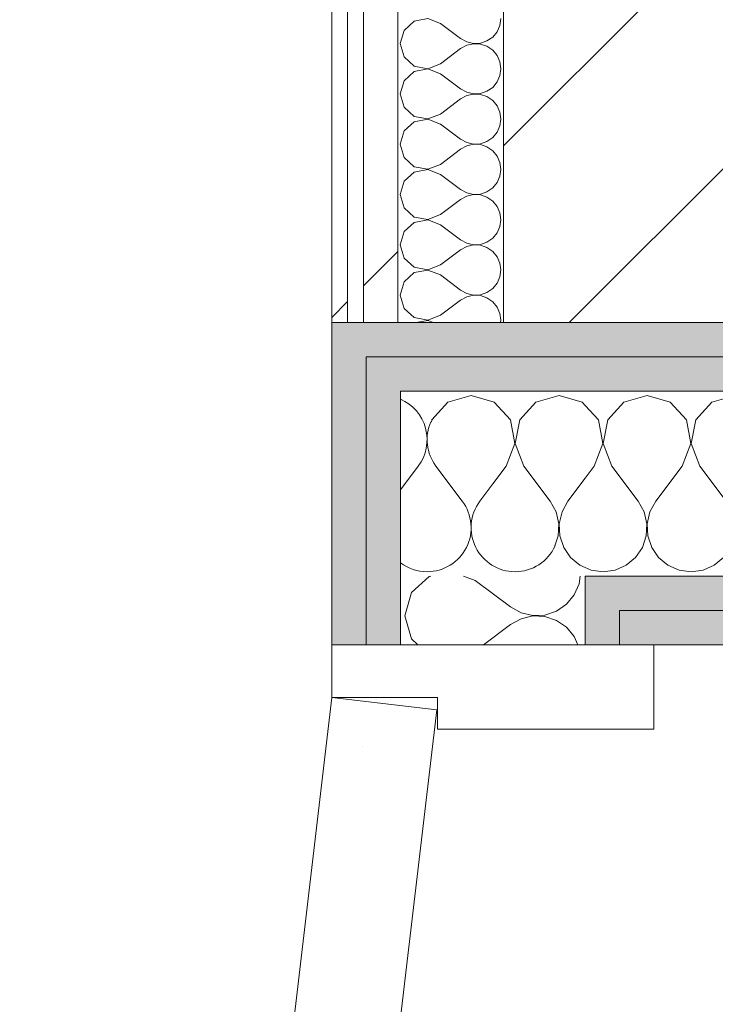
# Model space of a CAD drawing. Header units: millimetres. Extents: x -40968 to 11883, y -18816 to 4378.
# Tile 231 of 256: x 5646 to 5909, y -12697 to -12324. Entities that reach past the tile are written whole.
import ezdxf

# ---------------------------------------------------------------- set-up
doc = ezdxf.new("R2010")
doc.units = ezdxf.units.MM
doc.header["$MEASUREMENT"] = 0
doc.linetypes.add('Wipeout_Contour', pattern=[1000, 0, -1000])
for name, color, linetype in [('02_ACAB_Anotacio Portes', 7, 'Continuous'), ('10_ESTR_Pilars', 7, 'Continuous'), ('Nuevo_08_E_Envans secs', 7, 'Continuous'), ('Nuevo_Puertas Archicad', 7, 'Continuous')]:
    doc.layers.add(name, color=color, linetype=linetype)
for name, color, linetype, lineweight in [('02_ACAB_Anotacio Portes_Pluma_Nº__46', 5, 'Continuous', 5), ('10_ESTR_Pilars_Pluma_Nº__28', 7, 'Continuous', 20), ('10_ESTR_Pilars_Pluma_Nº__42', 8, 'Continuous', 25), ('Nuevo_08_E_Envans secs_Pluma_Nº__1', 7, 'Continuous', 5), ('Nuevo_08_E_Envans secs_Pluma_Nº__20', 1, 'Continuous', 5), ('Nuevo_Puertas Archicad_Pluma_Nº__1', 7, 'Continuous', 5), ('Nuevo_Puertas Archicad_Pluma_Nº__20', 1, 'Continuous', 5)]:
    doc.layers.add(name, color=color, linetype=linetype, lineweight=lineweight)
for name, color, linetype, lineweight, true_color in [('Nuevo_08_E_Envans secs_Pluma_Nº__102', 7, 'Continuous', 5, 0xcccccc), ('Nuevo_08_E_Envans secs_Pluma_Nº__171', 171, 'Continuous', 13, 0xaaaaff), ('Nuevo_08_E_Envans secs_Pluma_Nº__177', 7, 'Continuous', 15, 0xf7e046), ('Nuevo_Puertas Archicad_Pluma_Nº__3', 7, 'Continuous', 5, 0xa4a4a4)]:
    doc.layers.add(name, color=color, linetype=linetype, lineweight=lineweight, true_color=true_color)
doc.styles.add('Estilo_Generado_1', font='arial.ttf')
pattern_1 = [(45, (0, 0), (-183.848, 183.848), [195, -65]), (45, (7e-14, 183.85), (-183.8478, 183.8478), [195, -65])]

# ---------------------------------------------------------------- blocks, each defined once
blk = doc.blocks.new('*X150')
at = {"layer": 'Nuevo_08_E_Envans secs_Pluma_Nº__102', "color": 254, "linetype": 'Continuous', "lineweight": 5, "true_color": 0xcccccc}
for p, q in [((5795.11, -12324.81), (5791.27, -12328.33)), ((5800.22, -12323.85), (5795.11, -12324.81)), ((5805.08, -12325.71), (5800.22, -12323.85)), ((5805.08, -12325.71), (5812.7, -12331.43)), ((5826.52, -12328.82), (5827.58, -12326.41)), ((5827.58, -12326.41), (5827.94, -12323.81)), ((5791.27, -12328.33), (5789.84, -12333.33)), ((5824.84, -12330.84), (5826.52, -12328.82)), ((5789.84, -12333.33), (5791.27, -12338.34)), ((5812.7, -12331.43), (5815, -12332.7)), ((5815, -12333.97), (5812.7, -12335.24)), ((5815, -12332.7), (5817.56, -12333.29)), ((5817.56, -12333.37), (5815, -12333.97)), ((5817.56, -12333.29), (5820.18, -12333.17)), ((5820.18, -12333.5), (5817.56, -12333.37)), ((5820.18, -12333.17), (5822.67, -12332.33)), ((5822.67, -12334.34), (5820.18, -12333.5)), ((5822.67, -12332.33), (5824.84, -12330.84)), ((5805.08, -12340.95), (5812.7, -12335.24)), ((5824.84, -12335.83), (5822.67, -12334.34)), ((5826.52, -12337.85), (5824.84, -12335.83)), ((5791.27, -12338.34), (5795.11, -12341.85)), ((5800.22, -12342.82), (5805.08, -12340.95)), ((5827.58, -12340.25), (5826.52, -12337.85)), ((5827.94, -12342.86), (5827.58, -12340.25)), ((5795.11, -12343.86), (5791.27, -12347.37)), ((5795.11, -12341.85), (5800.22, -12342.82)), ((5800.22, -12342.9), (5795.11, -12343.86)), ((5805.08, -12344.76), (5800.22, -12342.9)), ((5805.08, -12344.76), (5812.7, -12350.48)), ((5827.58, -12345.46), (5827.94, -12342.86)), ((5791.27, -12347.37), (5789.84, -12352.38)), ((5824.84, -12349.89), (5826.52, -12347.86)), ((5826.52, -12347.86), (5827.58, -12345.46)), ((5789.84, -12352.38), (5791.27, -12357.39)), ((5812.7, -12350.48), (5815, -12351.75)), ((5815, -12351.75), (5817.56, -12352.34)), ((5817.56, -12352.42), (5815, -12353.01)), ((5817.56, -12352.34), (5820.18, -12352.22)), ((5820.18, -12352.55), (5817.56, -12352.42)), ((5820.18, -12352.22), (5822.67, -12351.38)), ((5822.67, -12353.39), (5820.18, -12352.55)), ((5822.67, -12351.38), (5824.84, -12349.89)), ((5805.08, -12360), (5812.7, -12354.29)), ((5815, -12353.01), (5812.7, -12354.29)), ((5824.84, -12354.87), (5822.67, -12353.39)), ((5826.52, -12356.9), (5824.84, -12354.87)), ((5791.27, -12357.39), (5795.11, -12360.9)), ((5800.22, -12361.87), (5805.08, -12360)), ((5827.58, -12359.3), (5826.52, -12356.9)), ((5827.94, -12361.9), (5827.58, -12359.3)), ((5795.11, -12362.91), (5791.27, -12366.42)), ((5795.11, -12360.9), (5800.22, -12361.87)), ((5800.22, -12361.94), (5795.11, -12362.91)), ((5805.08, -12363.81), (5800.22, -12361.94)), ((5805.08, -12363.81), (5812.7, -12369.52)), ((5827.58, -12364.51), (5827.94, -12361.9)), ((5791.27, -12366.42), (5789.84, -12371.43)), ((5824.84, -12368.94), (5826.52, -12366.91)), ((5826.52, -12366.91), (5827.58, -12364.51)), ((5812.7, -12369.52), (5815, -12370.8)), ((5815, -12370.8), (5817.56, -12371.39)), ((5817.56, -12371.39), (5820.18, -12371.26)), ((5820.18, -12371.26), (5822.67, -12370.42)), ((5822.67, -12370.42), (5824.84, -12368.94)), ((5789.84, -12371.43), (5791.27, -12376.44)), ((5805.08, -12379.05), (5812.7, -12373.33)), ((5815, -12372.06), (5812.7, -12373.33)), ((5817.56, -12371.47), (5815, -12372.06)), ((5820.18, -12371.59), (5817.56, -12371.47)), ((5822.67, -12372.43), (5820.18, -12371.59)), ((5824.84, -12373.92), (5822.67, -12372.43)), ((5826.52, -12375.95), (5824.84, -12373.92)), ((5791.27, -12376.44), (5795.11, -12379.95)), ((5827.58, -12378.35), (5826.52, -12375.95)), ((5827.94, -12380.95), (5827.58, -12378.35)), ((5795.11, -12381.96), (5791.27, -12385.47)), ((5795.11, -12379.95), (5800.22, -12380.91)), ((5800.22, -12380.99), (5795.11, -12381.96)), ((5800.22, -12380.91), (5805.08, -12379.05)), ((5805.08, -12382.86), (5800.22, -12380.99)), ((5827.58, -12383.55), (5827.94, -12380.95)), ((5791.27, -12385.47), (5789.84, -12390.48)), ((5805.08, -12382.86), (5812.7, -12388.57)), ((5824.84, -12387.98), (5826.52, -12385.96)), ((5826.52, -12385.96), (5827.58, -12383.55)), ((5812.7, -12388.57), (5815, -12389.84)), ((5815, -12389.84), (5817.56, -12390.44)), ((5820.18, -12390.31), (5822.67, -12389.47)), ((5822.67, -12389.47), (5824.84, -12387.98)), ((5789.84, -12390.48), (5791.27, -12395.48)), ((5805.08, -12398.1), (5812.7, -12392.38)), ((5815, -12391.11), (5812.7, -12392.38)), ((5817.56, -12390.51), (5815, -12391.11)), ((5817.56, -12390.44), (5820.18, -12390.31)), ((5820.18, -12390.64), (5817.56, -12390.51)), ((5822.67, -12391.48), (5820.18, -12390.64)), ((5824.84, -12392.97), (5822.67, -12391.48)), ((5826.52, -12394.99), (5824.84, -12392.97)), ((5791.27, -12395.48), (5795.11, -12398.99)), ((5827.58, -12397.4), (5826.52, -12394.99)), ((5827.94, -12400), (5827.58, -12397.4)), ((5795.11, -12401.01), (5791.27, -12404.52)), ((5795.11, -12398.99), (5800.22, -12399.96)), ((5800.22, -12400.04), (5795.11, -12401.01)), ((5800.22, -12399.96), (5805.08, -12398.1)), ((5805.08, -12401.9), (5800.22, -12400.04)), ((5827.58, -12402.6), (5827.94, -12400)), ((5791.27, -12404.52), (5789.84, -12409.52)), ((5805.08, -12401.9), (5812.7, -12407.62)), ((5826.52, -12405.01), (5827.58, -12402.6)), ((5812.7, -12407.62), (5815, -12408.89)), ((5820.18, -12409.36), (5822.67, -12408.52)), ((5822.67, -12408.52), (5824.84, -12407.03)), ((5824.84, -12407.03), (5826.52, -12405.01)), ((5789.84, -12409.52), (5791.27, -12414.53)), ((5805.08, -12417.14), (5812.7, -12411.43)), ((5815, -12410.16), (5812.7, -12411.43)), ((5815, -12408.89), (5817.56, -12409.49)), ((5817.56, -12409.56), (5815, -12410.16)), ((5817.56, -12409.49), (5820.18, -12409.36)), ((5820.18, -12409.69), (5817.56, -12409.56)), ((5822.67, -12410.53), (5820.18, -12409.69)), ((5824.84, -12412.02), (5822.67, -12410.53)), ((5826.52, -12414.04), (5824.84, -12412.02)), ((5791.27, -12414.53), (5795.11, -12418.04)), ((5827.58, -12416.45), (5826.52, -12414.04)), ((5795.11, -12418.04), (5800.22, -12419.01)), ((5800.22, -12419.09), (5795.11, -12420.05)), ((5800.22, -12419.01), (5805.08, -12417.14)), ((5805.08, -12420.95), (5800.22, -12419.09)), ((5827.94, -12419.05), (5827.58, -12416.45)), ((5827.58, -12421.65), (5827.94, -12419.05)), ((5791.27, -12423.56), (5789.84, -12428.57)), ((5795.11, -12420.05), (5791.27, -12423.56)), ((5805.08, -12420.95), (5812.7, -12426.67)), ((5826.52, -12424.05), (5827.58, -12421.65)), ((5812.7, -12426.67), (5815, -12427.94)), ((5822.67, -12427.57), (5824.84, -12426.08)), ((5824.84, -12426.08), (5826.52, -12424.05)), ((5789.84, -12428.57), (5791.27, -12433.58)), ((5805.08, -12436.19), (5812.7, -12430.48)), ((5815, -12429.2), (5812.7, -12430.48)), ((5815, -12427.94), (5817.56, -12428.53)), ((5817.56, -12428.61), (5815, -12429.2)), ((5817.56, -12428.53), (5820.18, -12428.41)), ((5820.18, -12428.74), (5817.56, -12428.61)), ((5820.18, -12428.41), (5822.67, -12427.57)), ((5822.67, -12429.58), (5820.18, -12428.74)), ((5824.84, -12431.06), (5822.67, -12429.58)), ((5791.27, -12433.58), (5795.11, -12437.09)), ((5826.52, -12433.09), (5824.84, -12431.06)), ((5827.58, -12435.49), (5826.52, -12433.09)), ((5795.11, -12437.09), (5800.22, -12438.06)), ((5800.22, -12438.13), (5795.77, -12438.98)), ((5800.22, -12438.06), (5805.08, -12436.19)), ((5802.41, -12438.98), (5800.22, -12438.13)), ((5827.94, -12438.1), (5827.58, -12435.49)), ((5827.82, -12438.98), (5827.94, -12438.1))]:
    blk.add_line(p, q, dxfattribs=at)
blk = doc.blocks.new('Muro_79_1', base_point=(5828.89, -11988.98))
at = {"color": 254, "linetype": 'Wipeout_Contour', "lineweight": 0, "ltscale": 54029.260435}
blk.add_wipeout([(5763.89, -11988.98), (5763.89, -12438.98), (5769.89, -12438.98), (5769.89, -11988.98)], dxfattribs=at).dxf.layer = 'Nuevo_08_E_Envans secs'
at = {"color": 254, "linetype": 'Wipeout_Contour', "lineweight": 0, "ltscale": 54055.770395}
blk.add_wipeout([(5775.89, -11988.98), (5775.89, -12438.98), (5788.89, -12438.98), (5788.89, -11988.98)], dxfattribs=at).dxf.layer = 'Nuevo_08_E_Envans secs'
at = {"layer": 'Nuevo_08_E_Envans secs_Pluma_Nº__171', "linetype": 'Continuous', "lineweight": 13, "true_color": 0xaaaaff}
h = blk.add_hatch(dxfattribs=at)
h.set_pattern_fill('Panellat_HPL_0001', color=161, style=0, pattern_type=2)
h.set_pattern_definition(pattern_1)
h.paths.add_polyline_path([(5763.89, -11988.98), (5763.89, -12438.98), (5769.89, -12438.98), (5769.89, -11988.98)])
at = {"layer": 'Nuevo_08_E_Envans secs_Pluma_Nº__177', "linetype": 'Continuous', "lineweight": 15, "true_color": 0xf7e046}
h = blk.add_hatch(dxfattribs=at)
h.set_pattern_fill('Panellat_HPL_0001', color=53, style=0, pattern_type=2)
h.set_pattern_definition(pattern_1)
h.paths.add_polyline_path([(5775.89, -11988.98), (5775.89, -12438.98), (5788.89, -12438.98), (5788.89, -11988.98)])
at = {"layer": 'Nuevo_08_E_Envans secs_Pluma_Nº__1', "color": 7, "linetype": 'Continuous', "lineweight": 5}
for p, q in [((5769.89, -11988.98), (5769.89, -12438.98)), ((5775.89, -11988.98), (5775.89, -12438.98)), ((5788.89, -11988.98), (5788.89, -12438.98))]:
    blk.add_line(p, q, dxfattribs=at)
at = {"layer": 'Nuevo_08_E_Envans secs_Pluma_Nº__1', "color": 7, "linetype": 'Continuous', "lineweight": 5, "flags": 128}
for points in [[(5763.89, -11988.98), (5763.89, -12438.98)], [(5763.89, -12438.98), (5769.89, -12438.98)], [(5769.89, -12438.98), (5775.89, -12438.98)], [(5775.89, -12438.98), (5788.89, -12438.98)], [(5788.89, -12438.98), (5828.89, -12438.98)]]:
    blk.add_lwpolyline(points, dxfattribs=at)
at = {"layer": 'Nuevo_08_E_Envans secs', "color": 7, "lineweight": 20}
blk.add_blockref('*X150', (0, 0), dxfattribs=at)
blk = doc.blocks.new('*X513')
at = {"layer": 'Nuevo_08_E_Envans secs_Pluma_Nº__102', "color": 254, "linetype": 'Continuous', "lineweight": 5, "true_color": 0xcccccc}
for p, q in [((5796.67, -12493.31), (5789.89, -12502.34)), ((5803.33, -12493.31), (5813.33, -12506.64)), ((5824.95, -12500.04), (5820, -12506.64))]:
    blk.add_line(p, q, dxfattribs=at)
for centre, start, end in [((5783.33, -12483.31), 323.1301, 66.8301), ((5816.67, -12483.31), 155.9883, 216.8699), ((5800, -12516.64), 270, 36.8699), ((5833.33, -12516.64), 143.1301, 270), ((5833.33, -12516.64), 270, 335.4218), ((5800, -12516.64), 232.6602, 270)]:
    blk.add_arc(centre, 16.67, start, end, dxfattribs=at)
blk = doc.blocks.new('*X515')
at = {"layer": 'Nuevo_08_E_Envans secs_Pluma_Nº__102', "color": 254, "linetype": 'Continuous', "lineweight": 5, "true_color": 0xcccccc}
for p, q in [((5883.33, -12466.64), (5874.57, -12469.13)), ((5892.1, -12469.13), (5883.33, -12466.64)), ((5916.67, -12466.64), (5907.9, -12469.13)), ((5864.91, -12475.86), (5859.89, -12470.37)), ((5874.57, -12469.13), (5868.43, -12475.86)), ((5898.24, -12475.86), (5892.1, -12469.13)), ((5907.9, -12469.13), (5901.76, -12475.86)), ((5866.6, -12484.81), (5864.91, -12475.86)), ((5868.43, -12475.86), (5866.73, -12484.81)), ((5899.93, -12484.81), (5898.24, -12475.86)), ((5901.76, -12475.86), (5900.07, -12484.81)), ((5863.33, -12493.31), (5866.6, -12484.81)), ((5866.73, -12484.81), (5870, -12493.31)), ((5896.67, -12493.31), (5899.93, -12484.81)), ((5900.07, -12484.81), (5903.33, -12493.31)), ((5863.33, -12493.31), (5859.89, -12497.9)), ((5870, -12493.31), (5880, -12506.64)), ((5896.67, -12493.31), (5886.67, -12506.64)), ((5903.33, -12493.31), (5913.33, -12506.64)), ((5882.23, -12510.67), (5880, -12506.64)), ((5886.67, -12506.64), (5884.44, -12510.67)), ((5883.27, -12515.15), (5882.23, -12510.67)), ((5884.44, -12510.67), (5883.4, -12515.15)), ((5883.04, -12519.74), (5883.27, -12515.15)), ((5883.4, -12515.15), (5883.62, -12519.74)), ((5881.57, -12524.1), (5883.04, -12519.74)), ((5883.62, -12519.74), (5885.09, -12524.1)), ((5878.97, -12527.89), (5881.57, -12524.1)), ((5885.09, -12524.1), (5887.7, -12527.89)), ((5875.43, -12530.82), (5878.97, -12527.89)), ((5887.7, -12527.89), (5891.24, -12530.82)), ((5908.76, -12530.82), (5912.3, -12527.89)), ((5859.89, -12531.7), (5862.11, -12532.67)), ((5871.22, -12532.67), (5875.43, -12530.82)), ((5891.24, -12530.82), (5895.45, -12532.67)), ((5904.55, -12532.67), (5908.76, -12530.82)), ((5862.11, -12532.67), (5866.67, -12533.31)), ((5866.67, -12533.31), (5871.22, -12532.67)), ((5895.45, -12532.67), (5900, -12533.31)), ((5900, -12533.31), (5904.55, -12532.67))]:
    blk.add_line(p, q, dxfattribs=at)
blk = doc.blocks.new('*X516')
at = {"layer": 'Nuevo_08_E_Envans secs_Pluma_Nº__102', "color": 254, "linetype": 'Continuous', "lineweight": 5, "true_color": 0xcccccc}
for p, q in [((5816.67, -12466.64), (5807.9, -12469.13)), ((5825.43, -12469.13), (5816.67, -12466.64)), ((5850, -12466.64), (5841.24, -12469.13)), ((5858.76, -12469.13), (5850, -12466.64)), ((5807.9, -12469.13), (5801.76, -12475.86)), ((5831.57, -12475.86), (5825.43, -12469.13)), ((5841.24, -12469.13), (5835.09, -12475.86)), ((5859.89, -12470.37), (5858.76, -12469.13)), ((5801.76, -12475.86), (5801.6, -12476.69)), ((5833.27, -12484.81), (5831.57, -12475.86)), ((5835.09, -12475.86), (5833.4, -12484.81)), ((5830, -12493.31), (5833.27, -12484.81)), ((5833.4, -12484.81), (5836.67, -12493.31)), ((5830, -12493.31), (5824.95, -12500.04)), ((5836.67, -12493.31), (5846.67, -12506.64)), ((5859.89, -12497.9), (5853.33, -12506.64)), ((5848.89, -12510.67), (5846.67, -12506.64)), ((5853.33, -12506.64), (5851.11, -12510.67)), ((5849.93, -12515.15), (5848.89, -12510.67)), ((5851.11, -12510.67), (5850.07, -12515.15)), ((5849.71, -12519.74), (5849.93, -12515.15)), ((5850.07, -12515.15), (5850.29, -12519.74)), ((5848.43, -12523.52), (5849.71, -12519.74)), ((5850.29, -12519.74), (5851.76, -12524.1)), ((5851.76, -12524.1), (5854.36, -12527.89)), ((5854.36, -12527.89), (5857.9, -12530.82)), ((5857.9, -12530.82), (5859.89, -12531.7))]:
    blk.add_line(p, q, dxfattribs=at)
blk = doc.blocks.new('Muro_162_1', base_point=(6422.11, -12560.98))
at = {"layer": 'Nuevo_08_E_Envans secs_Pluma_Nº__20', "linetype": 'Continuous', "lineweight": 5}
for points in [[(5776.89, -12451.98), (5763.89, -12438.98), (5763.89, -12451.98)], [(5776.89, -12438.98), (5763.89, -12438.98), (5776.89, -12451.98)], [(5776.89, -12451.98), (6422.11, -12451.98), (6422.11, -12438.98), (5776.89, -12438.98)], [(5789.89, -12464.98), (5776.89, -12451.98), (5776.89, -12464.98)], [(5789.89, -12451.98), (5776.89, -12451.98), (5789.89, -12464.98)], [(5789.89, -12464.98), (6422.11, -12464.98), (6422.11, -12451.98), (5789.89, -12451.98)], [(5872.89, -12547.98), (5859.89, -12534.98), (5859.89, -12547.98)], [(5872.89, -12534.98), (5859.89, -12534.98), (5872.89, -12547.98)], [(5872.89, -12547.98), (6422.11, -12547.98), (6422.11, -12534.98), (5872.89, -12534.98)], [(5885.89, -12560.98), (5872.89, -12547.98), (5872.89, -12560.98)], [(5885.89, -12547.98), (5872.89, -12547.98), (5885.89, -12560.98)], [(5885.89, -12560.98), (6422.11, -12560.98), (6422.11, -12547.98), (5885.89, -12547.98)]]:
    blk.add_hatch(color=1, dxfattribs=at).paths.add_polyline_path(points)
at = {"layer": 'Nuevo_08_E_Envans secs_Pluma_Nº__1', "color": 7, "linetype": 'Continuous', "lineweight": 5}
for p, q in [((5789.89, -12451.98), (5776.89, -12451.98)), ((6422.11, -12451.98), (5789.89, -12451.98)), ((5789.89, -12464.98), (5789.89, -12534.98)), ((5859.89, -12464.98), (5789.89, -12464.98)), ((6422.11, -12464.98), (5859.89, -12464.98)), ((5859.89, -12534.98), (5859.89, -12547.98)), ((5872.89, -12534.98), (5859.89, -12534.98)), ((6422.11, -12534.98), (5872.89, -12534.98)), ((5885.89, -12547.98), (5872.89, -12547.98)), ((6422.11, -12547.98), (5885.89, -12547.98))]:
    blk.add_line(p, q, dxfattribs=at)
at = {"layer": 'Nuevo_08_E_Envans secs_Pluma_Nº__1', "color": 7, "linetype": 'Continuous', "lineweight": 5, "flags": 128}
for points in [[(5828.89, -12438.98), (5763.89, -12438.98)], [(5885.89, -12560.98), (6422.11, -12560.98)]]:
    blk.add_lwpolyline(points, dxfattribs=at)
at = {"layer": 'Nuevo_08_E_Envans secs_Pluma_Nº__20', "color": 1, "linetype": 'Continuous', "lineweight": 5, "flags": 128}
blk.add_lwpolyline([(5763.89, -12438.98), (5763.89, -12451.98)], dxfattribs=at)
at = {"layer": 'Nuevo_08_E_Envans secs', "color": 7, "lineweight": 20}
for name in ['*X513', '*X516', '*X515']:
    blk.add_blockref(name, (0, 0), dxfattribs=at)
blk = doc.blocks.new('*X521')
at = {"layer": 'Nuevo_08_E_Envans secs_Pluma_Nº__102', "color": 254, "linetype": 'Continuous', "lineweight": 5, "true_color": 0xcccccc}
for p, q in [((5800.77, -12535.09), (5794.05, -12541.24)), ((5801.39, -12534.98), (5800.77, -12535.09)), ((5818.22, -12536.67), (5813.82, -12534.98)), ((5857.59, -12537.89), (5858, -12534.98)), ((5818.22, -12536.67), (5831.56, -12546.67)), ((5855.74, -12542.1), (5857.59, -12537.89)), ((5794.05, -12541.24), (5791.56, -12550)), ((5852.8, -12545.64), (5855.74, -12542.1)), ((5849.01, -12548.24), (5852.8, -12545.64)), ((5791.56, -12550), (5794.05, -12558.76)), ((5831.56, -12546.67), (5835.58, -12548.89)), ((5835.58, -12548.89), (5840.06, -12549.93)), ((5840.06, -12550.07), (5835.58, -12551.11)), ((5840.06, -12549.93), (5844.65, -12549.71)), ((5844.65, -12550.29), (5840.06, -12550.07)), ((5844.65, -12549.71), (5849.01, -12548.24)), ((5849.01, -12551.76), (5844.65, -12550.29)), ((5821.37, -12560.98), (5831.56, -12553.33)), ((5835.58, -12551.11), (5831.56, -12553.33)), ((5852.8, -12554.36), (5849.01, -12551.76)), ((5855.74, -12557.9), (5852.8, -12554.36)), ((5794.05, -12558.76), (5796.47, -12560.98)), ((5857.09, -12560.98), (5855.74, -12557.9))]:
    blk.add_line(p, q, dxfattribs=at)
blk = doc.blocks.new('Puerta Metal 27_2')
at = {"layer": 'Nuevo_Puertas Archicad', "linetype": 'Continuous', "lineweight": 0, "true_color": 0xffffff}
h = blk.add_hatch(dxfattribs=at)
h.set_pattern_fill('Hormigón_en_Masa_0001', style=0, pattern_type=2)
h.set_pattern_definition([(0, (0, 0), (0, 779.4), [48.75, -401.25]), (0, (225, 389.7), (0, 779.4), [48.75, -401.25]), (60, (0, 0), (-675, 389.7), [48.75, -401.25]), (60, (450, 0), (-675, 389.7), [48.75, -401.25]), (120, (48.75, 0), (675, 389.7), [48.75, -401.25]), (120, (498.75, 0), (675, 389.7), [48.75, -401.25]), (0, (0, 75), (0, 150), [0, -150, 0, -225]), (45, (75, 75), (-106.066, 106.066), [0, -112.5, 0, -187.5])])
h.paths.add_polyline_path([(-276.15, 65.52), (-280.83, 25.79), (275.32, -39.73), (280, 0)])
at = {"layer": 'Nuevo_Puertas Archicad_Pluma_Nº__1', "color": 7, "linetype": 'Continuous', "lineweight": 5}
for p, q in [((300, 0), (280, 0)), ((280, 0), (280, -40)), ((300, -122), (300, 0)), ((300, -96), (300, -26)), ((300, -96), (300, -26)), ((280, -40), (268, -40)), ((268, -40), (268, -122)), ((268, -122), (300, -122))]:
    blk.add_line(p, q, dxfattribs=at)
at = {"layer": 'Nuevo_Puertas Archicad_Pluma_Nº__20', "color": 1, "linetype": 'Continuous', "lineweight": 5}
for p, q in [((300, -13), (300, 0)), ((300, -13), (300, 0)), ((300, -26), (300, -13)), ((300, -26), (300, -13)), ((300, -109), (300, -96)), ((300, -109), (300, -96)), ((300, -122), (300, -109)), ((300, -122), (300, -109))]:
    blk.add_line(p, q, dxfattribs=at)
at = {"layer": 'Nuevo_Puertas Archicad_Pluma_Nº__3', "color": 253, "linetype": 'Continuous', "lineweight": 5, "true_color": 0xa4a4a4}
for p, q in [((-276.15, 65.52), (280, 0)), ((275.32, -39.73), (-280.83, 25.79)), ((280, 0), (275.32, -39.73))]:
    blk.add_line(p, q, dxfattribs=at)
blk = doc.blocks.new('Muro_163_1', base_point=(5763.89, -12560.98))
at = {"layer": 'Nuevo_08_E_Envans secs_Pluma_Nº__20', "linetype": 'Continuous', "lineweight": 5}
for points in [[(5776.89, -12451.98), (5763.89, -12451.98), (5763.89, -12560.98), (5776.89, -12560.98)], [(5776.89, -12464.98), (5776.89, -12560.98), (5789.89, -12560.98), (5789.89, -12464.98)], [(5859.89, -12547.98), (5859.89, -12560.98), (5872.89, -12560.98), (5872.89, -12547.98)]]:
    blk.add_hatch(color=1, dxfattribs=at).paths.add_polyline_path(points)
at = {"layer": 'Nuevo_08_E_Envans secs_Pluma_Nº__1', "color": 7, "linetype": 'Continuous', "lineweight": 5}
for p, q in [((5776.89, -12451.98), (5776.89, -12464.98)), ((5776.89, -12464.98), (5776.89, -12560.98)), ((5789.89, -12464.98), (5789.89, -12534.98)), ((5789.89, -12534.98), (5789.89, -12560.98)), ((5859.89, -12534.98), (5859.89, -12547.98)), ((5859.89, -12547.98), (5859.89, -12560.98)), ((5872.89, -12547.98), (5872.89, -12560.98)), ((5859.89, -12560.98), (5789.89, -12560.98))]:
    blk.add_line(p, q, dxfattribs=at)
at = {"layer": 'Nuevo_08_E_Envans secs_Pluma_Nº__1', "color": 7, "linetype": 'Continuous', "lineweight": 5, "flags": 128}
blk.add_lwpolyline([(5763.89, -12451.98), (5763.89, -12560.98)], dxfattribs=at)
at = {"layer": 'Nuevo_08_E_Envans secs_Pluma_Nº__20', "color": 1, "linetype": 'Continuous', "lineweight": 5}
for p, q in [((5776.89, -12560.98), (5763.89, -12560.98)), ((5789.89, -12560.98), (5776.89, -12560.98)), ((5872.89, -12560.98), (5859.89, -12560.98)), ((5885.89, -12560.98), (5872.89, -12560.98))]:
    blk.add_line(p, q, dxfattribs=at)
at = {"layer": 'Nuevo_08_E_Envans secs', "color": 7, "lineweight": 20}
blk.add_blockref('*X521', (0, 0), dxfattribs=at)
at = {"layer": 'Nuevo_Puertas Archicad', "color": 253, "linetype": 'Continuous', "lineweight": 5, "true_color": 0xa4a4a6, "zscale": 1000, "rotation": 90}
blk.add_blockref('Puerta Metal 27_2', (5763.89, -12860.98), dxfattribs=at)
blk = doc.blocks.new('Pilar_11_1', base_point=(6003.89, -12213.98))
at = {"color": 254, "linetype": 'Wipeout_Contour', "lineweight": 0, "ltscale": 54444.480157}
blk.add_wipeout([(5828.89, -12438.98), (6178.89, -12438.98), (6178.89, -11988.98), (5828.89, -11988.98)], dxfattribs=at).dxf.layer = '10_ESTR_Pilars'
at = {"layer": '10_ESTR_Pilars_Pluma_Nº__42', "linetype": 'Continuous', "lineweight": 25}
h = blk.add_hatch(dxfattribs=at)
h.set_pattern_fill('00_GCT_trama_45º_e1_400__05', color=8, style=0, pattern_type=2)
h.set_pattern_definition([(45, (0, 0), (-45.96194, 45.96194), [])])
h.paths.add_polyline_path([(5828.89, -12438.98), (6178.89, -12438.98), (6178.89, -11988.98), (5828.89, -11988.98)])
at = {"layer": '10_ESTR_Pilars_Pluma_Nº__28', "color": 7, "linetype": 'Continuous', "lineweight": 20, "flags": 128}
blk.add_lwpolyline([(5828.89, -12438.98), (6178.89, -12438.98), (6178.89, -11988.98), (5828.89, -11988.98)], close=True, dxfattribs=at)
blk = doc.blocks.new('Etiqueta_17_1', base_point=(4264.22, -13257.82))
at = {"layer": '02_ACAB_Anotacio Portes_Pluma_Nº__46', "color": 5, "lineweight": 5, "insert": (3596.54, -13257.82), "char_height": 300, "attachment_point": 2, "rotation": 90, "style": 'Estilo_Generado_1'}
blk.add_mtext('\\A1;{\\pqc;\\pt0,46000;\\fArial|b0|i0|c0|p0;\\W1.000000;P- Transfer\\fArial|b0|i0|c0|p0;\\W1.000000;\\A1{\\H.66x;\\S^  ;}\\fArial|b0|i0|c0|p0;\\W1.000000;\\fArial|b0|i0|c0|p0;\\W1.000000;\\A1{\\H.66x;\\S^  ;}\\fArial|b0|i0|c0|p0;\\W1.000000; \\fArial|b0|i0|c0|p0;\\W1.000000;\\fArial|b0|i0|c0|p0;\\W1.000000;\\fArial|b0|i0|c0|p0;\\W1.000000;\\fArial|b0|i0|c0|p0;\\W1.000000;\\fArial|b0|i0|c0|p0;\\W1.000000;\\fArial|b0|i0|c0|p0;\\W1.000000;\\fArial|b0|i0|c0|p0;\\W1.000000;\\fArial|b0|i0|c0|p0;\\W1.000000;\\fArial|b0|i0|c0|p0;\\W1.000000;\\fArial|b0|i0|c0|p0;\\W1.000000;\\fArial|b0|i0|c0|p0;\\W1.000000;\\fArial|b0|i0|c0|p0;\\W1.000000;\\fArial|b0|i0|c0|p0;\\W1.000000;\\fArial|b0|i0|c0|p0;\\W1.000000;\\fArial|b0|i0|c0|p0;\\W1.000000;\\fArial|b0|i0|c0|p0;\\W1.000000;\\fArial|b0|i0|c0|p0;\\W1.000000;\\fArial|b0|i0|c0|p0;\\W1.000000;\\fArial|b0|i0|c0|p0;\\W1.000000;\\fArial|b0|i0|c0|p0;\\W1.000000;\\fArial|b0|i0|c0|p0;\\W1.000000;\\fArial|b0|i0|c0|p0;\\W1.000000;\\fArial|b0|i0|c0|p0;\\W1.000000;\\fArial|b0|i0|c0|p0;\\W1.000000;\\fArial|b0|i0|c0|p0;\\W1.000000;\\fArial|b0|i0|c0|p0;\\W1.000000;\\fArial|b0|i0|c0|p0;\\W1.000000;\\fArial|b0|i0|c0|p0;\\W1.000000;\\fArial|b0|i0|c0|p0;\\W1.000000;\\fArial|b0|i0|c0|p0;\\W1.000000;\\fArial|b0|i0|c0|p0;\\W1.000000;\\fArial|b0|i0|c0|p0;\\W1.000000;\\fArial|b0|i0|c0|p0;\\W1.000000;\\fArial|b0|i0|c0|p0;\\W1.000000;\\fArial|b0|i0|c0|p0;\\W1.000000;\\fArial|b0|i0|c0|p0;\\W1.000000;\\fArial|b0|i0|c0|p0;\\W1.000000;\\fArial|b0|i0|c0|p0;\\W1.000000;\\fArial|b0|i0|c0|p0;\\W1.000000;\\fArial|b0|i0|c0|p0;\\W1.000000;\\fArial|b0|i0|c0|p0;\\W1.000000;\\fArial|b0|i0|c0|p0;\\W1.000000;\\fArial|b0|i0|c0|p0;\\W1.000000;}', dxfattribs=at)
blk = doc.blocks.new('Etiqueta_26_1', base_point=(4637.35, -12835.88))
at = {"layer": '02_ACAB_Anotacio Portes_Pluma_Nº__46', "color": 5, "lineweight": 5, "insert": (4975.49, -12835.88), "char_height": 300, "attachment_point": 2, "rotation": 90, "style": 'Estilo_Generado_1'}
blk.add_mtext('\\A1;{\\pqc;\\pt0,46000;\\fArial|b0|i0|c0|p0;\\W1.000000;PF-1\\fArial|b0|i0|c0|p0;\\W1.000000;\\A1{\\H.66x;\\S^  ;}\\fArial|b0|i0|c0|p0;\\W1.000000;\\fArial|b0|i0|c0|p0;\\W1.000000;\\A1{\\H.66x;\\S^  ;}\\fArial|b0|i0|c0|p0;\\W1.000000; \\fArial|b0|i0|c0|p0;\\W1.000000;\\fArial|b0|i0|c0|p0;\\W1.000000;\\fArial|b0|i0|c0|p0;\\W1.000000;\\fArial|b0|i0|c0|p0;\\W1.000000;\\fArial|b0|i0|c0|p0;\\W1.000000;\\fArial|b0|i0|c0|p0;\\W1.000000;\\fArial|b0|i0|c0|p0;\\W1.000000;\\fArial|b0|i0|c0|p0;\\W1.000000;\\fArial|b0|i0|c0|p0;\\W1.000000;\\fArial|b0|i0|c0|p0;\\W1.000000;\\fArial|b0|i0|c0|p0;\\W1.000000;\\fArial|b0|i0|c0|p0;\\W1.000000;\\fArial|b0|i0|c0|p0;\\W1.000000;\\fArial|b0|i0|c0|p0;\\W1.000000;\\fArial|b0|i0|c0|p0;\\W1.000000;\\fArial|b0|i0|c0|p0;\\W1.000000;\\fArial|b0|i0|c0|p0;\\W1.000000;\\fArial|b0|i0|c0|p0;\\W1.000000;\\fArial|b0|i0|c0|p0;\\W1.000000;\\fArial|b0|i0|c0|p0;\\W1.000000;\\fArial|b0|i0|c0|p0;\\W1.000000;\\fArial|b0|i0|c0|p0;\\W1.000000;\\fArial|b0|i0|c0|p0;\\W1.000000;\\fArial|b0|i0|c0|p0;\\W1.000000;\\fArial|b0|i0|c0|p0;\\W1.000000;\\fArial|b0|i0|c0|p0;\\W1.000000;\\fArial|b0|i0|c0|p0;\\W1.000000;\\fArial|b0|i0|c0|p0;\\W1.000000;\\fArial|b0|i0|c0|p0;\\W1.000000;\\fArial|b0|i0|c0|p0;\\W1.000000;\\fArial|b0|i0|c0|p0;\\W1.000000;\\fArial|b0|i0|c0|p0;\\W1.000000;\\fArial|b0|i0|c0|p0;\\W1.000000;\\fArial|b0|i0|c0|p0;\\W1.000000;\\fArial|b0|i0|c0|p0;\\W1.000000;\\fArial|b0|i0|c0|p0;\\W1.000000;\\fArial|b0|i0|c0|p0;\\W1.000000;\\fArial|b0|i0|c0|p0;\\W1.000000;\\fArial|b0|i0|c0|p0;\\W1.000000;\\fArial|b0|i0|c0|p0;\\W1.000000;\\fArial|b0|i0|c0|p0;\\W1.000000;\\fArial|b0|i0|c0|p0;\\W1.000000;\\fArial|b0|i0|c0|p0;\\W1.000000;}', dxfattribs=at)

msp = doc.modelspace()

# ---------------------------------------------------------------- block references
at = {"layer": 'Nuevo_08_E_Envans secs', "color": 7, "lineweight": 20}
for name, p in [('Muro_79_1', (5828.89, -11988.98)), ('Muro_163_1', (5763.89, -12560.98))]:
    msp.add_blockref(name, p, dxfattribs=at)

# ---------------------------------------------------------------- next in the draw order: block references
msp.add_blockref('Muro_162_1', (6422.11, -12560.98), dxfattribs=at)

# ---------------------------------------------------------------- next in the draw order: block references
at = {"layer": '10_ESTR_Pilars', "color": 7, "lineweight": 20}
msp.add_blockref('Pilar_11_1', (6003.89, -12213.98), dxfattribs=at)

# ---------------------------------------------------------------- next in the draw order: block references
at = {"layer": '02_ACAB_Anotacio Portes', "color": 5, "linetype": 'Continuous', "lineweight": 5}
msp.add_blockref('Etiqueta_17_1', (4264.22, -13257.82), dxfattribs=at)

# ---------------------------------------------------------------- next in the draw order: block references
msp.add_blockref('Etiqueta_26_1', (4637.35, -12835.88), dxfattribs=at)

doc.saveas('drawing.dxf')
